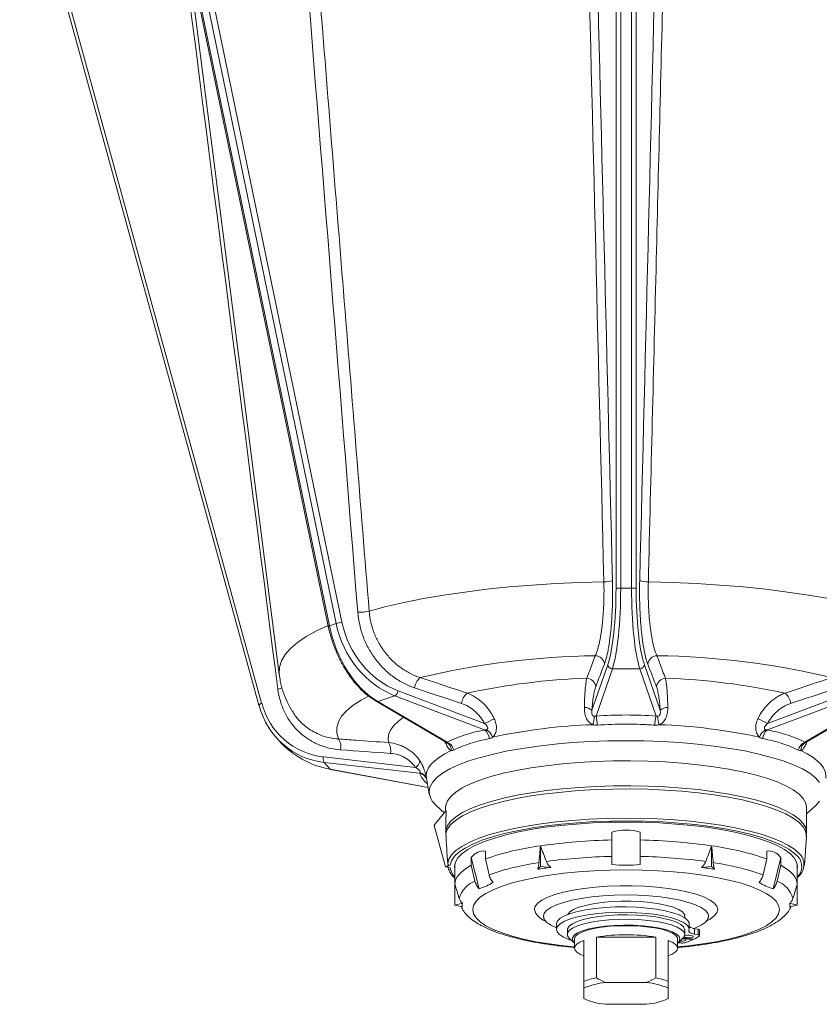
# Model space of a CAD drawing. Header units: millimetres. Extents: x 68 to 359, y -273 to 657.
# Tile 1 of 13: x 84 to 255, y -273 to -63. Entities that reach past the tile are written whole.
import ezdxf

# ---------------------------------------------------------------- set-up
doc = ezdxf.new("R2010")
doc.units = ezdxf.units.MM

msp = doc.modelspace()

# ---------------------------------------------------------------- linework, layer by layer
at = {"color": 7, "linetype": 'Continuous', "lineweight": 15}
for p, q in [((211.2, -184.53), (211.21, 17.65)), ((212.19, 17.65), (212.19, -184.53)), ((214.51, -184.53), (214.52, 17.65)), ((215.5, 17.65), (215.49, -184.53)), ((108.94, 4.41), (149.85, -192.67)), ((109.17, 4.52), (150.07, -192.56)), ((151.52, -192.09), (110.61, 4.99)), ((111.85, 5.27), (152.76, -191.82)), ((84.04, -23.88), (135.06, -209.51)), ((84.62, -23.42), (135.64, -209.05)), ((120.7, -56.09), (139.37, -202.96)), ((212.19, -184.53), (211.2, -184.53)), ((214.51, -184.53), (212.19, -184.53)), ((215.49, -184.53), (214.51, -184.53)), ((151.52, -192.09), (150.07, -192.56)), ((206.07, -210.57), (209.44, -200.86)), ((217.26, -200.86), (220.62, -210.57)), ((210.42, -201.75), (206.94, -211.8)), ((216.27, -201.75), (210.42, -201.75)), ((219.75, -211.8), (216.27, -201.75)), ((164.07, -207.52), (160.42, -208.71)), ((183.18, -214.76), (164.07, -207.52)), ((164.72, -206.43), (183.17, -213.42)), ((243.51, -213.42), (261.97, -206.43)), ((262.62, -207.53), (243.51, -214.77)), ((135.06, -209.51), (135.08, -209.55)), ((160.08, -208.66), (175.06, -217.43)), ((160.42, -208.71), (175.19, -217.36)), ((251.49, -217.36), (266.26, -208.71)), ((251.62, -217.44), (266.61, -208.66)), ((138.72, -216.35), (139.37, -217.08)), ((148.79, -220.53), (168.45, -222.78)), ((169.32, -224.01), (148.97, -221.69)), ((148.97, -221.69), (150.27, -223.16)), ((150.29, -223.19), (171.13, -227.07)), ((170.77, -225.06), (171.39, -228.45)), ((172.87, -230.85), (174.58, -232.44)), ((251.84, -232.68), (253.8, -230.85)), ((174.84, -231.32), (174.84, -232.12)), ((251.84, -236.63), (251.84, -231.32)), ((174.81, -243.96), (172.41, -235.11)), ((210.34, -238.23), (210.34, -236.55)), ((216.34, -238.23), (216.34, -236.55)), ((251.77, -237.5), (251.8, -236.63)), ((210.34, -241.72), (210.34, -238.23)), ((216.34, -241.72), (216.34, -238.23)), ((251.36, -243.61), (251.81, -237.49)), ((183.34, -242.27), (183.34, -240.58)), ((195.09, -243.91), (195.09, -239.46)), ((231.59, -243.91), (231.59, -239.46)), ((243.34, -242.27), (243.34, -240.58)), ((176.84, -243.38), (176.84, -247.65)), ((180.34, -243.61), (180.34, -241.93)), ((181.99, -248.61), (180.34, -241.93)), ((184.12, -245.64), (183.34, -242.27)), ((242.56, -245.64), (243.34, -242.27)), ((244.69, -248.61), (246.34, -241.93)), ((246.34, -243.61), (246.34, -241.93)), ((249.84, -247.65), (249.84, -243.38)), ((174.81, -243.96), (175.36, -243.73)), ((175.36, -244.02), (174.81, -243.96)), ((175.82, -243.62), (175.36, -243.73)), ((175.36, -243.73), (175.36, -244.02)), ((175.36, -244.02), (175.82, -244.14)), ((181.12, -246.99), (180.34, -243.61)), ((194.5, -244.47), (195.09, -243.91)), ((195.09, -243.91), (197.28, -244.06)), ((229.4, -244.06), (231.59, -243.91)), ((231.59, -243.91), (232.18, -244.47)), ((245.56, -246.99), (246.34, -243.61)), ((176.84, -252.09), (176.84, -247.65)), ((249.84, -252.09), (249.84, -247.65)), ((176.84, -252.09), (178.44, -251.67)), ((248.24, -251.67), (249.84, -252.09)), ((178.44, -252.5), (176.84, -252.09)), ((249.84, -252.09), (248.24, -252.5)), ((225.84, -254.8), (225.84, -254.21)), ((198.48, -256.14), (198.48, -257.3)), ((200.84, -257.4), (200.84, -258.37)), ((225.84, -258.37), (225.84, -257.4)), ((226.82, -257.3), (226.82, -256.14)), ((227.94, -257.13), (227.94, -258.29)), ((228.69, -257.27), (227.94, -257.13)), ((228.69, -257.27), (228.69, -258.43)), ((229, -258.59), (229, -257.43)), ((201.3, -259.23), (202.26, -260.13)), ((202.34, -259.33), (202.34, -261.26)), ((204.34, -268.32), (204.34, -259.63)), ((207.01, -258.93), (207.01, -267.63)), ((219.66, -258.93), (207.01, -258.93)), ((219.66, -267.63), (219.66, -258.93)), ((222.34, -259.63), (222.34, -268.32)), ((224.34, -261.26), (224.34, -259.33)), ((224.42, -260.13), (225.38, -259.23)), ((224.42, -260.12), (225, -260.18)), ((225.64, -259.31), (225.33, -259.28)), ((227.55, -259.49), (225.43, -259.18)), ((225.56, -259.05), (227.83, -259.36)), ((227.55, -259.32), (227.55, -259.49)), ((228.69, -258.43), (227.94, -258.29)), ((195.34, -260.25), (195.09, -260.27)), ((231.59, -260.27), (231.37, -260.25)), ((217.7, -268.59), (208.98, -268.59)), ((204.34, -269.79), (204.34, -272.05)), ((222.34, -272.05), (222.34, -269.79)), ((208.98, -273.25), (217.7, -273.25))]:
    msp.add_line(p, q, dxfattribs=at)
at = {"color": 8, "linetype": 'Continuous', "lineweight": 15}
msp.add_line((150.27, -223.16), (171.13, -227.05), dxfattribs=at)
at = {"color": 7, "linetype": 'Continuous', "lineweight": 15, "flags": 128}
for points in [[(158.56, -189.45), (162.17, -188.49), (166.03, -187.6), (170.13, -186.78), (174.43, -186.03), (178.93, -185.37), (183.59, -184.79), (188.4, -184.29), (193.33, -183.89), (198.36, -183.57), (203.46, -183.34), (208.61, -183.21)], [(218.09, -183.21), (223.24, -183.34), (228.34, -183.57), (233.37, -183.89), (238.3, -184.29), (243.11, -184.79), (247.77, -185.37), (252.26, -186.03), (256.57, -186.78), (260.66, -187.6), (264.52, -188.49), (268.13, -189.45)], [(171.34, -227.94), (171.52, -226.94), (172.05, -225.94), (172.94, -224.96), (174.18, -224.01), (175.74, -223.09), (177.63, -222.22), (179.82, -221.39), (182.3, -220.62), (185.04, -219.91), (188.03, -219.26), (191.23, -218.7), (194.62, -218.21), (198.17, -217.8), (201.84, -217.48), (205.62, -217.25), (209.46, -217.11), (213.34, -217.07), (217.21, -217.11), (221.06, -217.25), (224.83, -217.48), (228.51, -217.8), (232.06, -218.21), (235.45, -218.7), (238.65, -219.26), (241.63, -219.91), (244.38, -220.62), (246.86, -221.39), (249.05, -222.22), (250.94, -223.09), (252.5, -224.01), (253.74, -224.96), (254.62, -225.94)], [(174.84, -231.32), (174.88, -230.84), (175.24, -229.88), (175.96, -228.93), (177.02, -228.01), (178.42, -227.12), (180.15, -226.27), (182.19, -225.46), (184.52, -224.71), (187.12, -224.02), (189.96, -223.4), (193.02, -222.85), (196.28, -222.39), (199.69, -222), (203.22, -221.7), (206.86, -221.5), (210.55, -221.38), (214.27, -221.36), (217.98, -221.43), (221.65, -221.59), (225.24, -221.84), (228.71, -222.18), (232.05, -222.61), (235.21, -223.12), (238.17, -223.7), (240.89, -224.36), (243.36, -225.08), (245.54, -225.86), (247.43, -226.69), (249, -227.56), (250.23, -228.47), (251.12, -229.4), (251.66, -230.36), (251.84, -231.32), (251.84, -231.32)], [(150.27, -223.16), (150.29, -223.19), (150.29, -223.19)], [(254.62, -229.94), (253.8, -230.85)], [(249.99, -241.78), (249.28, -241.08), (248.06, -240.19), (246.51, -239.33), (244.65, -238.52), (242.49, -237.76), (240.06, -237.05), (237.37, -236.41), (234.45, -235.84), (231.34, -235.35), (228.05, -234.94), (224.62, -234.61), (221.09, -234.37), (217.49, -234.22), (213.84, -234.16), (210.19, -234.2), (206.57, -234.32), (203.02, -234.54), (199.56, -234.84), (196.23, -235.23), (193.07, -235.7), (190.09, -236.25), (187.34, -236.87), (184.83, -237.56), (182.59, -238.3), (180.65, -239.1), (179.01, -239.95), (177.7, -240.83), (176.72, -241.74), (176.68, -241.79)], [(176.84, -244.37), (176.79, -243.88), (176.96, -242.95), (177.49, -242.03), (178.36, -241.13), (179.57, -240.26), (181.1, -239.42), (182.95, -238.62), (185.09, -237.88), (187.49, -237.19), (190.15, -236.56), (193.03, -236.01), (196.11, -235.53), (199.35, -235.14), (202.73, -234.82), (206.21, -234.6), (209.76, -234.46), (213.34, -234.42)], [(213.34, -234.42), (216.92, -234.46), (220.47, -234.6), (223.95, -234.82), (227.33, -235.14), (230.57, -235.53), (233.64, -236.01), (236.53, -236.56), (239.18, -237.19), (241.59, -237.88), (243.73, -238.62), (245.57, -239.42), (247.11, -240.26), (248.32, -241.13), (249.19, -242.03), (249.71, -242.95), (249.89, -243.88), (249.84, -244.37)], [(176.84, -247.65), (176.89, -247.12), (177.06, -246.61), (177.34, -246.09), (177.72, -245.58), (178.22, -245.07), (178.82, -244.58), (179.53, -244.09), (180.34, -243.61)], [(246.34, -243.61), (247.15, -244.09), (247.86, -244.58), (248.46, -245.07), (248.95, -245.58), (249.34, -246.09), (249.62, -246.61), (249.78, -247.12), (249.84, -247.65)], [(198.48, -256.95), (197.32, -256.4), (196.44, -255.79), (195.9, -255.15), (195.73, -254.5), (195.9, -253.85), (196.44, -253.22), (197.32, -252.61), (198.52, -252.04), (200.03, -251.52), (201.8, -251.06), (203.82, -250.67), (206.02, -250.35), (208.38, -250.13), (210.83, -249.99), (213.34, -249.94)], [(200.88, -254.1), (200.89, -254.09), (201.34, -253.55), (202.13, -253.04), (203.25, -252.57), (204.66, -252.16), (206.31, -251.81), (208.17, -251.54), (210.18, -251.36), (212.27, -251.27), (214.4, -251.27), (216.5, -251.36), (218.51, -251.54), (220.37, -251.81), (222.02, -252.16), (223.43, -252.57), (224.55, -253.04), (225.34, -253.55), (225.79, -254.09), (225.88, -254.64), (225.83, -254.8)], [(213.34, -249.94), (215.85, -249.99), (218.3, -250.13), (220.66, -250.35), (222.86, -250.67), (224.87, -251.06), (226.65, -251.52), (228.16, -252.04), (229.36, -252.61), (230.24, -253.22), (230.77, -253.85), (230.95, -254.5), (230.77, -255.15), (230.24, -255.79), (229.36, -256.4), (228.16, -256.97), (227.81, -257.1)], [(226.82, -256.14), (226.78, -255.87), (226.43, -255.29), (225.72, -254.73), (224.68, -254.21), (223.33, -253.74), (221.71, -253.32), (219.85, -252.99), (217.81, -252.73), (215.64, -252.56), (213.38, -252.48), (211.11, -252.5), (208.88, -252.61), (206.75, -252.81), (204.77, -253.1), (202.99, -253.46), (201.46, -253.9), (200.21, -254.39), (199.29, -254.92), (198.71, -255.49), (198.49, -256.08), (198.48, -256.14)], [(226.76, -257.62), (226.78, -257.03), (226.43, -256.45), (225.72, -255.89), (224.68, -255.37), (223.33, -254.89), (221.71, -254.48), (219.85, -254.14), (217.81, -253.89), (215.64, -253.72), (213.38, -253.64), (211.11, -253.66), (208.88, -253.77), (206.75, -253.97), (204.77, -254.26), (202.99, -254.62), (201.46, -255.06), (200.21, -255.55), (199.29, -256.08), (198.71, -256.65), (198.49, -257.24), (198.63, -257.82), (199.13, -258.4), (199.98, -258.94), (201.16, -259.45), (201.73, -259.64)], [(225.84, -257.4), (225.83, -257.32), (225.6, -256.77), (225.02, -256.25), (224.11, -255.76), (222.89, -255.31), (221.4, -254.93), (219.68, -254.61), (217.78, -254.38), (215.76, -254.23), (213.66, -254.17), (211.56, -254.2), (209.5, -254.32), (207.56, -254.53), (205.78, -254.82), (204.21, -255.19), (202.91, -255.62), (201.9, -256.1), (201.21, -256.61), (200.88, -257.15), (200.84, -257.4)], [(201.3, -259.23), (201.24, -259.18), (200.88, -258.64), (200.88, -258.09), (201.24, -257.55), (201.95, -257.03), (202.98, -256.55), (204.31, -256.13), (205.91, -255.76), (207.71, -255.48), (209.68, -255.27), (211.75, -255.16), (213.87, -255.13), (215.97, -255.2), (218, -255.36), (219.89, -255.61), (221.6, -255.94), (223.06, -256.33), (224.25, -256.79), (225.12, -257.29), (225.66, -257.82), (225.84, -258.37), (225.84, -258.37)], [(224.84, -259.33), (224.65, -258.8), (224.11, -258.29), (223.21, -257.8), (222, -257.37), (220.51, -257), (218.79, -256.71), (216.89, -256.5), (214.88, -256.38), (212.82, -256.36), (210.78, -256.43), (208.82, -256.59), (207, -256.85), (205.39, -257.18), (204.04, -257.58), (202.98, -258.04), (202.25, -258.54), (201.89, -259.06), (201.89, -259.6), (202.25, -260.12), (202.34, -260.2)], [(202.34, -259.33), (202.52, -258.82), (203.04, -258.33), (203.9, -257.87), (205.06, -257.46), (206.48, -257.11), (208.13, -256.82), (209.94, -256.62), (211.86, -256.51), (213.83, -256.49), (215.79, -256.56), (217.66, -256.71), (219.4, -256.96), (220.94, -257.27), (222.24, -257.66), (223.25, -258.1), (223.94, -258.57), (224.29, -259.08), (224.34, -259.33)], [(227.94, -258.29), (227.66, -258.23), (227.41, -258.16), (227.19, -258.08), (227.01, -257.99), (226.88, -257.9), (226.8, -257.81), (226.76, -257.71), (226.76, -257.62)], [(229, -257.43), (229, -257.42), (228.99, -257.39), (228.96, -257.37), (228.92, -257.34), (228.86, -257.31), (228.78, -257.29), (228.69, -257.27)], [(204.34, -259.63), (203.48, -260), (202.85, -260.4), (202.47, -260.83), (202.34, -261.26), (202.47, -261.7), (202.85, -262.12), (203.48, -262.53), (204.34, -262.9)], [(222.34, -262.9), (223.2, -262.53), (223.83, -262.12), (224.21, -261.7), (224.34, -261.26), (224.21, -260.83), (223.83, -260.4), (223.2, -260), (222.34, -259.63)], [(224.34, -260.2), (224.65, -259.86), (224.84, -259.33)], [(224.79, -259.78), (225.05, -259.8), (225.44, -259.79), (225.79, -259.74), (226.04, -259.66), (226.15, -259.57), (226.12, -259.47), (225.94, -259.38), (225.64, -259.31)], [(225.84, -258.37), (225.66, -258.91), (225.38, -259.23)], [(225.7, -258.85), (225.73, -258.88), (225.91, -258.97), (226.21, -259.04), (226.59, -259.07), (226.97, -259.06), (227.32, -259.01), (227.57, -258.94), (227.69, -258.84), (227.65, -258.74), (227.47, -258.65), (227.17, -258.58), (227.17, -258.58)], [(228.97, -258.64), (228.99, -258.61), (229, -258.58), (228.99, -258.55), (228.96, -258.52), (228.92, -258.5), (228.86, -258.47), (228.78, -258.45), (228.69, -258.43)]]:
    msp.add_lwpolyline(points, dxfattribs=at)
at = {"color": 8, "linetype": 'Continuous', "lineweight": 15, "flags": 128}
for points in [[(139.37, -202.96), (139.35, -202.71), (139.43, -201.37), (139.86, -200.04), (140.66, -198.72), (141.81, -197.41), (143.31, -196.13), (145.16, -194.88), (147.34, -193.66), (149.81, -192.5)], [(150.07, -192.56), (149.98, -192.6), (149.91, -192.63), (149.86, -192.65), (149.85, -192.67), (149.85, -192.67)], [(152.04, -216.7), (151.67, -215.49), (151.65, -214.28), (151.99, -213.07), (152.69, -211.87), (153.73, -210.68), (155.12, -209.52), (156.85, -208.39), (158.41, -207.55)], [(135.64, -209.05), (135.49, -209.11), (135.36, -209.18), (135.25, -209.25), (135.16, -209.32), (135.1, -209.38), (135.06, -209.45), (135.06, -209.5), (135.06, -209.51)], [(162.69, -217.46), (162.61, -216.54), (162.78, -215.61), (163.21, -214.69), (163.88, -213.78), (164.8, -212.88), (165.88, -212.06)], [(170.77, -225.06), (170.72, -224.39), (170.87, -223.62), (171.22, -222.84), (171.79, -222.08), (172.56, -221.33), (173.53, -220.59), (174.71, -219.87), (176.07, -219.18)], [(250.61, -219.18), (251.97, -219.88), (253.15, -220.59), (254.12, -221.33), (254.89, -222.08), (255.46, -222.85), (255.81, -223.62), (255.96, -224.4), (255.91, -225.06)], [(174.89, -236.11), (175.26, -235.16), (175.99, -234.21), (177.07, -233.29), (178.48, -232.4), (180.22, -231.55), (182.26, -230.75), (184.6, -230), (187.2, -229.32), (190.05, -228.7), (193.11, -228.15), (196.36, -227.69), (199.77, -227.31), (203.31, -227.01), (206.94, -226.81), (210.63, -226.69), (214.34, -226.67), (218.05, -226.74), (221.71, -226.91), (225.29, -227.16), (228.77, -227.5), (232.09, -227.93), (235.25, -228.44), (238.2, -229.02), (240.92, -229.68), (243.38, -230.4), (245.56, -231.18), (247.44, -232.01), (249, -232.88), (250.24, -233.79), (251.12, -234.72), (251.66, -235.67), (251.84, -236.63)], [(251.81, -237.49), (251.81, -237.31), (251.63, -236.34), (251.1, -235.39), (250.21, -234.46), (248.97, -233.55), (247.41, -232.68), (245.52, -231.85), (243.34, -231.07), (240.87, -230.35), (238.15, -229.69), (235.19, -229.11), (232.03, -228.6), (228.7, -228.18), (225.22, -227.83), (221.64, -227.58), (217.97, -227.42), (214.26, -227.35), (210.55, -227.37), (206.86, -227.49), (203.23, -227.7), (199.69, -228), (196.28, -228.38), (193.03, -228.85), (189.97, -229.39), (187.13, -230.02), (184.53, -230.7), (182.21, -231.45), (180.17, -232.26), (178.44, -233.11), (177.04, -234), (175.98, -234.93), (175.27, -235.87), (174.91, -236.83)], [(175.31, -243.26), (175.55, -242.32), (176.13, -241.39), (177.06, -240.47), (178.33, -239.58), (179.91, -238.73), (181.81, -237.92), (184, -237.16), (186.46, -236.46), (189.16, -235.83), (192.1, -235.26), (195.22, -234.77), (198.52, -234.36), (201.95, -234.04), (205.48, -233.8), (209.09, -233.65), (212.74, -233.58), (216.39, -233.62), (220.02, -233.74), (223.58, -233.95), (227.05, -234.25), (230.39, -234.63), (233.58, -235.09), (236.58, -235.63), (239.36, -236.25), (241.9, -236.93), (244.18, -237.67), (246.18, -238.46), (247.87, -239.3), (249.24, -240.18), (250.28, -241.08), (250.47, -241.29)], [(176.68, -241.79), (176.09, -242.67), (175.82, -243.62)], [(202.34, -261.02), (200.04, -260.78), (196.99, -260.38), (194.12, -259.9), (191.46, -259.34), (189.04, -258.72), (186.89, -258.03), (185.02, -257.28), (183.47, -256.49), (182.24, -255.67), (181.36, -254.81), (180.82, -253.94), (180.64, -253.05), (180.82, -252.17), (181.36, -251.29), (182.24, -250.44), (183.47, -249.61), (185.02, -248.82), (186.89, -248.08), (189.04, -247.39), (191.46, -246.76), (194.12, -246.21), (196.99, -245.72), (200.04, -245.32), (203.23, -245), (206.54, -244.77), (209.92, -244.64), (213.34, -244.59), (216.76, -244.64), (220.14, -244.77), (223.44, -245), (226.64, -245.32), (229.69, -245.72), (232.56, -246.21), (235.22, -246.76), (237.64, -247.39), (239.79, -248.08), (241.66, -248.82), (243.21, -249.61), (244.44, -250.44), (245.32, -251.29), (245.86, -252.17), (246.04, -253.05), (246.04, -253.05)], [(193.79, -253.05), (193.97, -252.36), (194.51, -251.69), (195.41, -251.04), (196.63, -250.42), (198.17, -249.86), (199.99, -249.35), (202.06, -248.92), (204.34, -248.56), (206.79, -248.28), (209.36, -248.1), (212, -248), (214.67, -248), (217.32, -248.1), (219.89, -248.28), (222.33, -248.56), (224.61, -248.92), (226.68, -249.35), (228.5, -249.86), (230.04, -250.42), (231.27, -251.04), (232.16, -251.69), (232.71, -252.36), (232.89, -253.05), (232.71, -253.74), (232.16, -254.42), (231.27, -255.07), (230.57, -255.44)], [(246.04, -253.05), (245.86, -253.94), (245.32, -254.81), (244.44, -255.67), (243.21, -256.49), (241.66, -257.28), (239.79, -258.03), (237.64, -258.72), (235.22, -259.34), (232.56, -259.9), (229.69, -260.38), (226.64, -260.78), (224.34, -261.02)]]:
    msp.add_lwpolyline(points, dxfattribs=at)
at = {"color": 7, "linetype": 'Continuous', "lineweight": 15}
for centre, radius, start, end in [((208.8, -178.24), 4.97, 267.7515, 289.3605), ((217.89, -178.25), 4.97, 250.6283, 272.2487), ((156.28, -179.45), 10.25, 269.1365, 282.8565), ((154.06, -200.52), 8.8, 98.4788, 106.7452), ((209.39, -372), 173.07, 90.864, 103.341), ((206.66, -201.01), 2.07, 7.119, 86.5351), ((220.04, -201.01), 2.07, 93.4592, 172.8829), ((217.54, -369.95), 171.02, 76.5803, 89.2057), ((210.47, -200.71), 1.04, 188.1232, 267.6005), ((216.23, -200.71), 1.04, 272.3936, 351.8792), ((171.57, -206.2), 3.35, 129.1405, 173.2347), ((209.84, -346.87), 143.2, 91.954, 102.251), ((204.81, -205.82), 2.07, 7.0263, 85.9956), ((221.88, -205.82), 2.07, 93.9987, 172.9756), ((216.84, -346.82), 143.15, 77.7434, 88.0426), ((163.01, -206.16), 1.73, 307.9091, 351.0129), ((181.6, -209.52), 3.37, 129.5848, 173.3085), ((245.09, -209.52), 3.37, 6.6913, 50.3987), ((204.5, -212.39), 2.4, 49.1024, 91.2515), ((199.88, -211.64), 6.7, 342.4762, 358.2202), ((198.37, -214.04), 8.86, 1.8596, 14.6389), ((228.3, -214.04), 8.84, 165.3391, 178.1402), ((226.79, -211.64), 6.69, 181.7583, 197.5229), ((222.19, -212.38), 2.4, 88.739, 130.9081), ((195.93, -235.96), 25.89, 114.4118, 119.5107), ((210.4, -333.9), 120.32, 91.964, 102.241), ((216.28, -333.86), 120.28, 77.7533, 88.0327), ((230.74, -235.99), 25.93, 60.4892, 65.58), ((181.77, -216.75), 2.43, 2.9331, 54.6784), ((181.89, -217.45), 3.21, 20.5961, 58.4974), ((244.8, -217.45), 3.21, 121.4931, 159.4034), ((244.91, -216.75), 2.43, 125.3094, 177.0636), ((149.72, -218.32), 2.83, 345.8914, 34.7814), ((160.33, -219.08), 2.86, 346.2463, 34.3859), ((174.15, -219.1), 1.92, 357.6996, 59.45), ((174.31, -219.46), 2.29, 9.1782, 67.3239), ((252.37, -219.47), 2.29, 112.6682, 170.8195), ((252.53, -219.11), 1.92, 120.5402, 182.2939), ((150.08, -220.92), 1.35, 163.2687, 214.4744), ((167.52, -221.15), 1.87, 299.5738, 353.586), ((175.44, -227.64), 4.11, 184.174, 231.4294), ((212.54, -360.32), 122.11, 91.0333, 98.2167), ((214.14, -360.32), 122.11, 81.7833, 88.9667), ((203.03, -298.83), 59.89, 97.6174, 109.1956), ((223.65, -298.83), 59.89, 70.8044, 82.3826), ((247.97, -243.46), 3.31, 304.3973, 40.9784), ((202.85, -299.31), 56.85, 98.1923, 109.2397), ((212.64, -362.21), 120.5, 91.0946, 97.7743), ((214.04, -362.21), 120.5, 82.2257, 88.9054), ((223.82, -299.31), 56.85, 70.7603, 81.8077), ((209.27, -333.82), 90.56, 97.6109, 99.3867), ((217.41, -333.82), 90.56, 80.6133, 82.3891), ((183.13, -252.21), 5.59, 111.065, 164.0327), ((243.55, -252.21), 5.59, 15.9673, 68.935), ((180.76, -252.09), 2.36, 169.8772, 190.1228), ((245.91, -252.09), 2.36, 349.8772, 10.1228), ((228.12, -255.05), 2.08, 231.2711, 265.1768), ((213.34, -296.7), 38.29, 80.4924, 99.5076), ((225.27, -257.82), 2.37, 263.5403, 284.0605), ((226.67, -260.88), 2.35, 77.7892, 112.7185), ((221.73, -246.44), 14.29, 286.7209, 294.0159), ((225.38, -254.21), 5.7, 295.4877, 308.9685), ((209.76, -283.77), 16.37, 99.6695, 109.3521), ((210.22, -282.96), 14.42, 94.9438, 114.0779), ((216.45, -282.96), 14.42, 65.9221, 85.0562), ((216.91, -283.77), 16.37, 70.6479, 80.3305), ((210.22, -258.88), 14.42, 245.9221, 265.0562), ((216.45, -258.88), 14.42, 274.9438, 294.0779)]:
    msp.add_arc(centre, radius, start, end, dxfattribs=at)
at = {"color": 8, "linetype": 'Continuous', "lineweight": 15}
for centre, radius, start, end in [((138.34, -202.43), 3.73, 281.485, 296.504), ((160.31, -208.24), 0.482, 240.9416, 283.0299), ((168.98, -225.91), 1.93, 18.8876, 79.9496), ((169.16, -225.55), 1.67, 15.9571, 80.3668), ((247.69, -243.88), 3.12, 313.6046, 42.37), ((179.53, -243.51), 3.76, 189.5991, 224.3691), ((197.12, -252.14), 3.46, 195.3757, 252.8276)]:
    msp.add_arc(centre, radius, start, end, dxfattribs=at)
at = {"color": 7, "linetype": 'Continuous', "lineweight": 15}
for centre, major_axis, ratio, start_param, end_param in [((207.97, -184.53), (0, 18.32), 0.176447, 3.612832, 4.712389), ((208.96, -184.53), (0, 19.32), 0.16732, 3.612832, 4.712389), ((217.74, -184.53), (0, 19.32), 0.167079, 1.570796, 2.670354), ((218.72, -184.53), (0, 18.32), 0.176207, 1.570796, 2.670354), ((162.65, -191.4), (-5.46, 18.53), 0.646362, 1.44423, 2.543788), ((168.12, -189.62), (-7.09, 17.98), 0.862758, 1.37356, 2.473118), ((168.61, -189.44), (-6.82, 17.01), 0.868541, 1.367953, 2.467511), ((152.56, -202.83), (10.27, 16.54), 0.904321, 2.444651, 3.544208), ((152.18, -202.64), (9.6, 15.78), 0.901827, 2.436872, 3.536429), ((213.34, -231.53), (42.94, 0), 0.464459, 1.420957, 1.720355), ((212.4, -231.64), (42.86, -8.06), 0.375437, 2.389409, 2.688807), ((214.27, -231.64), (42.86, 8.06), 0.375394, 0.452533, 0.751931), ((154.51, -205.05), (19.1, 4.33), 0.939039, 3.615232, 4.283818), ((213.34, -386.36), (-26.38, 211.34), 0.132668, 0.735249, 0.763541), ((204.65, -317.99), (-22.31, 178.22), 0.122513, 1.082703, 1.12286), ((213.34, -368.5), (0, 132.4), 0.275679, 6.200901, 6.36547), ((213.34, -368.5), (-31.09, 127.85), 0.14952, 6.228545, 6.393114), ((213.34, -368.5), (31.09, 127.85), 0.14952, 6.173257, 6.337826)]:
    msp.add_ellipse(centre, major_axis=major_axis, ratio=ratio, start_param=start_param, end_param=end_param, dxfattribs=at)
at = {"color": 8, "linetype": 'Continuous', "lineweight": 15}
msp.add_ellipse((212.17, -231.9), major_axis=(42.93, -8.98), ratio=0.204462, start_param=3.258768, end_param=3.473741, dxfattribs=at)
at = {"color": 7, "linetype": 'Continuous', "lineweight": 15}
for points in [[(208.61, -183.21), (207.37, -132.61), (206.12, -82.01), (204.86, -31.41)], [(206.65, -31.14), (207.92, -81.74), (209.19, -132.33), (210.45, -182.93)], [(216.25, -182.93), (217.51, -132.33), (218.78, -81.74), (220.05, -31.14)], [(156.12, -189.7), (152.1, -139.45), (148.08, -89.19), (144.08, -38.93)], [(139.09, -206.09), (132.8, -157.12), (126.52, -108.14), (120.26, -59.17)], [(208.71, -200.76), (208.1, -202.36), (207.49, -203.97), (206.87, -205.56)], [(219.82, -205.56), (219.21, -203.97), (218.59, -202.36), (217.98, -200.76)], [(178.26, -209.13), (174.92, -208.03), (171.58, -206.91), (168.24, -205.8)], [(258.45, -205.8), (255.11, -206.92), (251.77, -208.03), (248.43, -209.13)], [(206.58, -211.85), (206.71, -211.86), (206.83, -211.84), (206.94, -211.8)], [(219.75, -211.8), (219.86, -211.84), (219.98, -211.86), (220.11, -211.85)], [(207.22, -213.75), (206.9, -213.78), (206.58, -213.75), (206.28, -213.66)], [(220.41, -213.66), (220.1, -213.75), (219.79, -213.78), (219.47, -213.75)], [(183.18, -214.76), (183.31, -214.77), (183.44, -214.76), (183.56, -214.72)], [(243.12, -214.72), (243.25, -214.76), (243.37, -214.77), (243.51, -214.77)], [(175.13, -217.45), (175.16, -217.44), (175.18, -217.41), (175.19, -217.36)], [(184.89, -216.32), (184.67, -216.48), (184.44, -216.58), (184.2, -216.62)], [(242.48, -216.62), (242.25, -216.58), (242.02, -216.48), (241.8, -216.32)], [(251.49, -217.36), (251.5, -217.41), (251.52, -217.45), (251.55, -217.45)], [(163.11, -219.76), (159.56, -219.52), (156.01, -219.26), (152.47, -219.01)], [(176.57, -219.1), (176.4, -219.18), (176.24, -219.21), (176.07, -219.18)], [(250.61, -219.18), (250.44, -219.21), (250.28, -219.19), (250.12, -219.1)], [(169.32, -224.01), (169.37, -223.99), (169.41, -223.96), (169.44, -223.9)], [(172.41, -235.11), (173.25, -234.04), (174.1, -232.99), (174.96, -231.97)], [(174.91, -236.83), (174.89, -236.59), (174.89, -236.35), (174.89, -236.11)], [(195.09, -239.46), (194.98, -240.66), (194.87, -241.85), (194.75, -243.05)], [(196.34, -242.81), (195.92, -241.7), (195.5, -240.58), (195.09, -239.46)], [(231.59, -239.46), (231.18, -240.58), (230.76, -241.7), (230.34, -242.81)], [(231.92, -243.05), (231.81, -241.85), (231.7, -240.66), (231.59, -239.46)], [(210.34, -243.48), (211.34, -243.57), (213.34, -243.65), (215.34, -243.57), (216.34, -243.48)], [(177.75, -250.67), (177.45, -249.66), (177.14, -248.66), (176.84, -247.65)], [(249.84, -247.65), (249.54, -248.66), (249.23, -249.66), (248.92, -250.67)], [(204.34, -269.79), (204.34, -269.34), (204.34, -268.84), (204.34, -268.32)], [(207.01, -267.63), (207.65, -267.98), (208.3, -268.31), (208.98, -268.59)], [(217.7, -268.59), (218.37, -268.31), (219.03, -267.98), (219.66, -267.63)], [(222.34, -268.32), (222.34, -268.84), (222.34, -269.34), (222.34, -269.79)]]:
    msp.add_open_spline(points, degree=3, dxfattribs=at)
for points, knots in [([(221.84, -31.42), (221.81, -32.73), (221.77, -34.05), (221.74, -35.37), (221.61, -40.65), (221.48, -45.93), (221.35, -51.21), (220.83, -72.32), (220.3, -93.44), (219.78, -114.55), (219.22, -137.44), (218.65, -160.32), (218.09, -183.21)], [0, 0, 0, 0, 0.004, 0.004, 0.004, 0.02, 0.02, 0.02, 0.084, 0.084, 0.084, 0.1533671, 0.1533671, 0.1533671, 0.1533671]), ([(146.47, -38.69), (146.58, -40), (146.68, -41.31), (146.79, -42.62), (147.21, -47.86), (147.63, -53.11), (148.05, -58.35), (149.72, -79.32), (151.4, -100.29), (153.08, -121.26), (154.91, -143.99), (156.73, -166.72), (158.56, -189.45)], [0, 0, 0, 0, 0.004, 0.004, 0.004, 0.02, 0.02, 0.02, 0.084, 0.084, 0.084, 0.1533671, 0.1533671, 0.1533671, 0.1533671]), ([(206.78, -198.94), (206.94, -198.61), (207.08, -198.22), (207.36, -197.35), (207.49, -196.86), (207.68, -196.05), (207.74, -195.76), (207.85, -195.18), (207.9, -194.88), (208.06, -193.94), (208.15, -193.28), (208.27, -192.22), (208.31, -191.86), (208.38, -191.13), (208.41, -190.75), (208.5, -189.62), (208.54, -188.85), (208.61, -187.26), (208.63, -186.45), (208.64, -184.83), (208.63, -184.02), (208.61, -183.21)], [0, 0, 0, 0, 0.125, 0.125, 0.25, 0.25, 0.3125, 0.3125, 0.375, 0.375, 0.5, 0.5, 0.5625, 0.5625, 0.625, 0.625, 0.75, 0.75, 0.875, 0.875, 1, 1, 1, 1]), ([(210.45, -182.93), (210.47, -183.85), (210.48, -184.76), (210.48, -186.13), (210.47, -186.59), (210.46, -187.51), (210.44, -187.96), (210.4, -189.3), (210.36, -190.18), (210.27, -191.46), (210.24, -191.88), (210.18, -192.71), (210.14, -193.13), (210.02, -194.32), (209.93, -195.07), (209.78, -196.13), (209.73, -196.47), (209.62, -197.14), (209.57, -197.46), (209.39, -198.39), (209.26, -198.94), (209, -199.94), (208.86, -200.38), (208.71, -200.76)], [0, 0, 0, 0, 0.125, 0.125, 0.1875, 0.1875, 0.25, 0.25, 0.375, 0.375, 0.4375, 0.4375, 0.5, 0.5, 0.625, 0.625, 0.6875, 0.6875, 0.75, 0.75, 0.875, 0.875, 1, 1, 1, 1]), ([(217.98, -200.76), (217.83, -200.38), (217.69, -199.94), (217.5, -199.19), (217.43, -198.92), (217.31, -198.36), (217.24, -198.07), (217.07, -197.14), (216.96, -196.48), (216.81, -195.42), (216.76, -195.05), (216.67, -194.29), (216.63, -193.9), (216.51, -192.7), (216.45, -191.88), (216.34, -190.17), (216.3, -189.29), (216.24, -187.48), (216.22, -186.57), (216.21, -184.76), (216.22, -183.85), (216.25, -182.93)], [0, 0, 0, 0, 0.125, 0.125, 0.1875, 0.1875, 0.25, 0.25, 0.375, 0.375, 0.4375, 0.4375, 0.5, 0.5, 0.625, 0.625, 0.75, 0.75, 0.875, 0.875, 1, 1, 1, 1]), ([(218.09, -183.21), (218.07, -184.02), (218.06, -184.82), (218.07, -186.43), (218.09, -187.23), (218.15, -188.83), (218.19, -189.61), (218.31, -191.12), (218.38, -191.85), (218.5, -192.91), (218.54, -193.26), (218.64, -193.92), (218.69, -194.25), (218.84, -195.18), (218.95, -195.77), (219.14, -196.58), (219.2, -196.84), (219.33, -197.33), (219.4, -197.56), (219.61, -198.22), (219.76, -198.61), (219.91, -198.94)], [0, 0, 0, 0, 0.125, 0.125, 0.25, 0.25, 0.375, 0.375, 0.5, 0.5, 0.5625, 0.5625, 0.625, 0.625, 0.75, 0.75, 0.8125, 0.8125, 0.875, 0.875, 1, 1, 1, 1]), ([(168.24, -205.8), (167.45, -205.54), (166.68, -205.21), (165.55, -204.62), (165.18, -204.41), (164.45, -203.96), (164.09, -203.72), (163.03, -202.95), (162.37, -202.38), (161.43, -201.45), (161.12, -201.13), (160.53, -200.46), (160.24, -200.11), (159.42, -199.03), (158.93, -198.27), (158.05, -196.69), (157.66, -195.86), (157, -194.14), (156.74, -193.27), (156.34, -191.5), (156.2, -190.61), (156.12, -189.7)], [0, 0, 0, 0, 0.125, 0.125, 0.1875, 0.1875, 0.25, 0.25, 0.375, 0.375, 0.4375, 0.4375, 0.5, 0.5, 0.625, 0.625, 0.75, 0.75, 0.875, 0.875, 1, 1, 1, 1]), ([(158.56, -189.45), (158.62, -190.25), (158.75, -191.04), (159.11, -192.6), (159.34, -193.37), (159.93, -194.89), (160.28, -195.62), (161.07, -197.02), (161.52, -197.68), (162.26, -198.63), (162.51, -198.94), (163.04, -199.53), (163.32, -199.81), (164.17, -200.63), (164.77, -201.12), (165.72, -201.79), (166.04, -202), (166.7, -202.4), (167.03, -202.58), (168.05, -203.09), (168.74, -203.37), (169.46, -203.6)], [0, 0, 0, 0, 0.125, 0.125, 0.25, 0.25, 0.375, 0.375, 0.5, 0.5, 0.5625, 0.5625, 0.625, 0.625, 0.75, 0.75, 0.8125, 0.8125, 0.875, 0.875, 1, 1, 1, 1]), ([(149.85, -192.67), (149.94, -193.09), (150.21, -194.31), (150.81, -196.3), (151.71, -198.58), (152.78, -200.74), (154.01, -202.76), (155.38, -204.6), (156.87, -206.23), (158.45, -207.61), (159.54, -208.31), (160.08, -208.66)], [0, 0, 0, 0, 0.061789, 0.178643, 0.295663, 0.412905, 0.53048, 0.64848, 0.766957, 0.885911, 1, 1, 1, 1]), ([(204.96, -203.75), (205.17, -203.2), (205.37, -202.65), (205.58, -202.1), (205.98, -201.05), (206.38, -200), (206.78, -198.94)], [0, 0, 0, 0, 0.004, 0.004, 0.004, 0.01164403, 0.01164403, 0.01164403, 0.01164403]), ([(219.91, -198.94), (220.12, -199.5), (220.33, -200.05), (220.54, -200.6), (220.94, -201.65), (221.33, -202.7), (221.73, -203.75)], [0, 0, 0, 0, 0.004, 0.004, 0.004, 0.01164403, 0.01164403, 0.01164403, 0.01164403]), ([(139.41, -202.96), (139.47, -203.43), (139.62, -204.69), (140.19, -206.67), (141.04, -208.84), (141.79, -210.13), (142.16, -210.77)], [0, 0, 0, 0, 0.165134, 0.44468, 0.724669, 1, 1, 1, 1]), ([(169.46, -203.6), (170.6, -203.98), (171.75, -204.36), (172.89, -204.74), (175.08, -205.47), (177.27, -206.2), (179.45, -206.93)], [0, 0, 0, 0, 0.004, 0.004, 0.004, 0.01164403, 0.01164403, 0.01164403, 0.01164403]), ([(204.45, -209.98), (204.46, -209.29), (204.48, -208.64), (204.52, -207.71), (204.54, -207.41), (204.58, -206.83), (204.6, -206.55), (204.66, -205.75), (204.71, -205.27), (204.8, -204.63), (204.83, -204.43), (204.89, -204.07), (204.92, -203.9), (204.96, -203.75)], [0, 0, 0, 0, 0.25, 0.25, 0.375, 0.375, 0.5, 0.5, 0.75, 0.75, 0.875, 0.875, 1, 1, 1, 1]), ([(206.87, -205.56), (206.82, -205.68), (206.78, -205.82), (206.69, -206.11), (206.65, -206.27), (206.52, -206.78), (206.45, -207.16), (206.35, -207.8), (206.31, -208.03), (206.25, -208.5), (206.22, -208.74), (206.15, -209.48), (206.11, -210.01), (206.07, -210.57)], [0, 0, 0, 0, 0.125, 0.125, 0.25, 0.25, 0.5, 0.5, 0.625, 0.625, 0.75, 0.75, 1, 1, 1, 1]), ([(220.62, -210.57), (220.6, -210.29), (220.58, -210.02), (220.54, -209.48), (220.52, -209.22), (220.44, -208.47), (220.38, -208.01), (220.27, -207.37), (220.24, -207.17), (220.16, -206.78), (220.12, -206.6), (220, -206.09), (219.91, -205.81), (219.82, -205.56)], [0, 0, 0, 0, 0.125, 0.125, 0.25, 0.25, 0.5, 0.5, 0.625, 0.625, 0.75, 0.75, 1, 1, 1, 1]), ([(221.73, -203.75), (221.8, -204.05), (221.86, -204.41), (221.95, -205.05), (221.98, -205.27), (222.03, -205.75), (222.05, -206.01), (222.12, -206.81), (222.15, -207.38), (222.19, -208.32), (222.21, -208.64), (222.23, -209.3), (222.23, -209.64), (222.24, -209.98)], [0, 0, 0, 0, 0.25, 0.25, 0.375, 0.375, 0.5, 0.5, 0.75, 0.75, 0.875, 0.875, 1, 1, 1, 1]), ([(247.23, -206.93), (248.38, -206.55), (249.52, -206.17), (250.67, -205.79), (252.86, -205.06), (255.04, -204.33), (257.23, -203.6)], [0, 0, 0, 0, 0.004, 0.004, 0.004, 0.01164403, 0.01164403, 0.01164403, 0.01164403]), ([(152.47, -219.01), (151.62, -218.95), (150.8, -218.82), (149.59, -218.53), (149.2, -218.41), (148.41, -218.15), (148.02, -218), (146.88, -217.5), (146.16, -217.11), (145.13, -216.43), (144.8, -216.18), (144.15, -215.67), (143.84, -215.39), (142.93, -214.52), (142.38, -213.9), (141.39, -212.55), (140.95, -211.82), (140.19, -210.28), (139.88, -209.48), (139.38, -207.83), (139.2, -206.97), (139.09, -206.09)], [0, 0, 0, 0, 0.125, 0.125, 0.1875, 0.1875, 0.25, 0.25, 0.375, 0.375, 0.4375, 0.4375, 0.5, 0.5, 0.625, 0.625, 0.75, 0.75, 0.875, 0.875, 1, 1, 1, 1]), ([(179.45, -206.93), (180.05, -207.15), (180.63, -207.43), (181.46, -207.95), (181.73, -208.13), (182.26, -208.54), (182.52, -208.77), (183.26, -209.46), (183.72, -209.98), (184.34, -210.83), (184.53, -211.12), (184.9, -211.74), (185.07, -212.05), (185.23, -212.38)], [0, 0, 0, 0, 0.25, 0.25, 0.375, 0.375, 0.5, 0.5, 0.75, 0.75, 0.875, 0.875, 1, 1, 1, 1]), ([(241.46, -212.38), (241.77, -211.73), (242.13, -211.12), (242.75, -210.28), (242.97, -210.01), (243.43, -209.48), (243.67, -209.24), (244.41, -208.54), (244.94, -208.13), (245.77, -207.61), (246.06, -207.45), (246.64, -207.16), (246.93, -207.04), (247.23, -206.93)], [0, 0, 0, 0, 0.25, 0.25, 0.375, 0.375, 0.5, 0.5, 0.75, 0.75, 0.875, 0.875, 1, 1, 1, 1]), ([(183.17, -213.42), (183.04, -213.16), (182.89, -212.91), (182.58, -212.42), (182.41, -212.18), (181.88, -211.51), (181.49, -211.11), (180.85, -210.56), (180.63, -210.38), (180.18, -210.06), (179.95, -209.92), (179.25, -209.51), (178.76, -209.3), (178.26, -209.13)], [0, 0, 0, 0, 0.125, 0.125, 0.25, 0.25, 0.5, 0.5, 0.625, 0.625, 0.75, 0.75, 1, 1, 1, 1]), ([(248.43, -209.13), (248.18, -209.21), (247.93, -209.31), (247.44, -209.53), (247.2, -209.65), (246.49, -210.06), (246.04, -210.38), (245.41, -210.93), (245.2, -211.12), (244.81, -211.53), (244.62, -211.75), (244.09, -212.42), (243.78, -212.9), (243.51, -213.42)], [0, 0, 0, 0, 0.125, 0.125, 0.25, 0.25, 0.5, 0.5, 0.625, 0.625, 0.75, 0.75, 1, 1, 1, 1]), ([(142.19, -210.75), (142.39, -211.09), (142.98, -212.1), (144.3, -213.48), (145.86, -214.75), (147, -215.28), (147.46, -215.5)], [0, 0, 0, 0, 0.160284, 0.474379, 0.783171, 1, 1, 1, 1]), ([(206.28, -213.66), (206.1, -213.59), (205.94, -213.51), (205.65, -213.3), (205.51, -213.18), (205.26, -212.91), (205.15, -212.77), (204.95, -212.46), (204.87, -212.29), (204.66, -211.78), (204.57, -211.42), (204.46, -210.7), (204.44, -210.34), (204.45, -209.98)], [0, 0, 0, 0, 0.125, 0.125, 0.25, 0.25, 0.375, 0.375, 0.5, 0.5, 0.75, 0.75, 1, 1, 1, 1]), ([(206.07, -210.57), (206.06, -210.68), (206.04, -210.79), (206.03, -211.02), (206.03, -211.14), (206.06, -211.33), (206.07, -211.4), (206.12, -211.53), (206.16, -211.6), (206.25, -211.71), (206.32, -211.76), (206.45, -211.82), (206.52, -211.84), (206.58, -211.85)], [0, 0, 0, 0, 0.25, 0.25, 0.5, 0.5, 0.625, 0.625, 0.75, 0.75, 0.875, 0.875, 1, 1, 1, 1]), ([(220.11, -211.85), (220.17, -211.84), (220.24, -211.82), (220.37, -211.76), (220.43, -211.71), (220.53, -211.6), (220.57, -211.53), (220.62, -211.4), (220.63, -211.33), (220.66, -211.14), (220.66, -211.02), (220.65, -210.79), (220.63, -210.68), (220.62, -210.57)], [0, 0, 0, 0, 0.125, 0.125, 0.25, 0.25, 0.375, 0.375, 0.5, 0.5, 0.75, 0.75, 1, 1, 1, 1]), ([(222.24, -209.98), (222.25, -210.34), (222.23, -210.69), (222.12, -211.42), (222.03, -211.77), (221.82, -212.29), (221.73, -212.45), (221.54, -212.77), (221.43, -212.91), (221.18, -213.18), (221.05, -213.3), (220.74, -213.51), (220.58, -213.59), (220.41, -213.66)], [0, 0, 0, 0, 0.25, 0.25, 0.5, 0.5, 0.625, 0.625, 0.75, 0.75, 0.875, 0.875, 1, 1, 1, 1]), ([(183.56, -214.72), (183.63, -214.69), (183.69, -214.66), (183.8, -214.57), (183.83, -214.51), (183.87, -214.38), (183.86, -214.3), (183.83, -214.17), (183.79, -214.11), (183.69, -213.92), (183.59, -213.81), (183.39, -213.61), (183.29, -213.51), (183.17, -213.42)], [0, 0, 0, 0, 0.125, 0.125, 0.25, 0.25, 0.375, 0.375, 0.5, 0.5, 0.75, 0.75, 1, 1, 1, 1]), ([(185.23, -212.38), (185.39, -212.71), (185.51, -213.05), (185.68, -213.77), (185.72, -214.13), (185.69, -214.68), (185.67, -214.86), (185.59, -215.2), (185.53, -215.37), (185.4, -215.69), (185.31, -215.84), (185.12, -216.1), (185.01, -216.22), (184.89, -216.32)], [0, 0, 0, 0, 0.25, 0.25, 0.5, 0.5, 0.625, 0.625, 0.75, 0.75, 0.875, 0.875, 1, 1, 1, 1]), ([(219.47, -213.75), (218.45, -213.68), (217.43, -213.63), (215.39, -213.55), (214.36, -213.54), (211.29, -213.54), (209.25, -213.61), (207.22, -213.75)], [0, 0, 0, 0, 0.25, 0.25, 0.5, 0.5, 1, 1, 1, 1]), ([(241.8, -216.32), (241.68, -216.22), (241.57, -216.11), (241.38, -215.84), (241.29, -215.69), (241.15, -215.37), (241.1, -215.21), (241.02, -214.86), (240.99, -214.68), (240.97, -214.14), (241.01, -213.77), (241.17, -213.06), (241.3, -212.71), (241.46, -212.38)], [0, 0, 0, 0, 0.125, 0.125, 0.25, 0.25, 0.375, 0.375, 0.5, 0.5, 0.75, 0.75, 1, 1, 1, 1]), ([(243.51, -213.42), (243.4, -213.52), (243.29, -213.61), (243.09, -213.82), (243, -213.93), (242.89, -214.11), (242.86, -214.17), (242.82, -214.3), (242.82, -214.38), (242.85, -214.51), (242.89, -214.57), (242.99, -214.66), (243.06, -214.69), (243.12, -214.72)], [0, 0, 0, 0, 0.25, 0.25, 0.5, 0.5, 0.625, 0.625, 0.75, 0.75, 0.875, 0.875, 1, 1, 1, 1]), ([(152.04, -216.7), (153.26, -216.79), (154.48, -216.88), (155.7, -216.97), (158.03, -217.14), (160.36, -217.3), (162.69, -217.46)], [0, 0, 0, 0, 0.004, 0.004, 0.004, 0.01164403, 0.01164403, 0.01164403, 0.01164403]), ([(162.69, -217.46), (163.37, -217.52), (164.02, -217.65), (164.97, -217.95), (165.29, -218.06), (165.9, -218.33), (166.2, -218.48), (167.06, -218.98), (167.59, -219.37), (168.32, -220.05), (168.55, -220.3), (168.99, -220.81), (169.19, -221.08), (169.38, -221.36)], [0, 0, 0, 0, 0.25, 0.25, 0.375, 0.375, 0.5, 0.5, 0.75, 0.75, 0.875, 0.875, 1, 1, 1, 1]), ([(175.05, -217.44), (175.07, -217.44), (175.15, -217.47), (175.21, -217.54), (175.21, -217.54), (175.21, -217.54)], [0, 0, 0, 0, 0.142529, 0.743211, 1, 1, 1, 1]), ([(175.07, -217.43), (175.07, -217.44), (175.1, -217.46), (175.12, -217.45), (175.13, -217.45)], [0, 0, 0, 0, 0.25744, 1, 1, 1, 1]), ([(184.2, -216.62), (183.45, -216.77), (182.72, -216.93), (181.33, -217.29), (180.66, -217.48), (178.74, -218.1), (177.59, -218.57), (176.57, -219.1)], [0, 0, 0, 0, 0.25, 0.25, 0.5, 0.5, 1, 1, 1, 1]), ([(250.12, -219.1), (249.6, -218.84), (249.06, -218.59), (247.9, -218.12), (247.29, -217.9), (245.38, -217.27), (243.99, -216.92), (242.48, -216.62)], [0, 0, 0, 0, 0.25, 0.25, 0.5, 0.5, 1, 1, 1, 1]), ([(251.47, -217.55), (251.47, -217.55), (251.48, -217.53), (251.56, -217.46), (251.66, -217.42), (251.7, -217.41)], [0, 0, 0, 0, 0.287848, 0.741151, 1, 1, 1, 1]), ([(251.55, -217.45), (251.56, -217.46), (251.58, -217.46), (251.61, -217.44), (251.62, -217.43)], [0, 0, 0, 0, 0.72328, 1, 1, 1, 1]), ([(168.45, -222.78), (168.29, -222.55), (168.13, -222.34), (167.78, -221.93), (167.59, -221.74), (167.01, -221.21), (166.58, -220.9), (165.89, -220.52), (165.66, -220.4), (165.17, -220.2), (164.92, -220.11), (164.17, -219.89), (163.65, -219.8), (163.11, -219.76)], [0, 0, 0, 0, 0.125, 0.125, 0.25, 0.25, 0.5, 0.5, 0.625, 0.625, 0.75, 0.75, 1, 1, 1, 1]), ([(169.38, -221.36), (169.57, -221.65), (169.75, -221.96), (170.07, -222.61), (170.21, -222.95), (170.38, -223.48), (170.44, -223.65), (170.53, -224), (170.58, -224.17), (170.65, -224.49), (170.68, -224.65), (170.74, -224.93), (170.77, -225.06), (170.79, -225.17)], [0, 0, 0, 0, 0.25, 0.25, 0.5, 0.5, 0.625, 0.625, 0.75, 0.75, 0.875, 0.875, 1, 1, 1, 1]), ([(169.44, -223.9), (169.46, -223.86), (169.47, -223.82), (169.47, -223.72), (169.45, -223.66), (169.39, -223.53), (169.35, -223.46), (169.26, -223.34), (169.2, -223.29), (169.04, -223.14), (168.92, -223.06), (168.69, -222.91), (168.57, -222.84), (168.45, -222.78)], [0, 0, 0, 0, 0.125, 0.125, 0.25, 0.25, 0.375, 0.375, 0.5, 0.5, 0.75, 0.75, 1, 1, 1, 1]), ([(175.31, -243.26), (175.32, -243.34), (175.34, -243.41), (175.41, -243.52), (175.45, -243.56), (175.6, -243.64), (175.71, -243.64), (175.82, -243.62)], [0, 0, 0, 0, 0.25, 0.25, 0.5, 0.5, 1, 1, 1, 1]), ([(194.75, -243.05), (194.73, -243.31), (194.69, -243.56), (194.61, -244.04), (194.56, -244.26), (194.5, -244.47)], [0, 0, 0, 0, 0.5, 0.5, 1, 1, 1, 1]), ([(197.28, -244.06), (197.07, -243.89), (196.89, -243.7), (196.57, -243.29), (196.43, -243.06), (196.34, -242.81)], [0, 0, 0, 0, 0.5, 0.5, 1, 1, 1, 1]), ([(210.34, -243.48), (210.34, -243.22), (210.34, -242.94), (210.34, -242.35), (210.34, -242.04), (210.34, -241.72)], [0, 0, 0, 0, 0.5, 0.5, 1, 1, 1, 1]), ([(216.34, -243.48), (216.34, -243.22), (216.34, -242.94), (216.34, -242.35), (216.34, -242.04), (216.34, -241.72)], [0, 0, 0, 0, 0.5, 0.5, 1, 1, 1, 1]), ([(230.34, -242.81), (230.24, -243.06), (230.11, -243.28), (229.79, -243.7), (229.6, -243.89), (229.4, -244.06)], [0, 0, 0, 0, 0.5, 0.5, 1, 1, 1, 1]), ([(232.18, -244.47), (232.12, -244.27), (232.07, -244.04), (231.98, -243.57), (231.95, -243.31), (231.92, -243.05)], [0, 0, 0, 0, 0.5, 0.5, 1, 1, 1, 1]), ([(175.37, -243.99), (175.38, -244.04), (175.42, -244.33), (175.56, -244.6), (175.68, -244.83)], [0, 0, 0, 0, 0.173365, 1, 1, 1, 1]), ([(175.68, -244.83), (175.72, -244.92), (175.87, -245.32), (176.26, -245.82), (176.71, -246.22), (176.84, -246.33)], [0, 0, 0, 0, 0.158961, 0.767648, 1, 1, 1, 1]), ([(181.99, -248.61), (181.88, -248.5), (181.79, -248.38), (181.61, -248.13), (181.52, -248), (181.38, -247.72), (181.31, -247.58), (181.2, -247.29), (181.16, -247.14), (181.12, -246.99)], [0, 0, 0, 0, 0.25, 0.25, 0.5, 0.5, 0.75, 0.75, 1, 1, 1, 1]), ([(181.99, -248.61), (182.51, -248.48), (183.02, -248.29), (183.77, -247.95), (184.02, -247.83), (184.51, -247.57), (184.75, -247.42), (184.99, -247.27)], [0, 0, 0, 0, 0.5, 0.5, 0.75, 0.75, 1, 1, 1, 1]), ([(184.99, -247.27), (184.88, -247.15), (184.79, -247.03), (184.61, -246.78), (184.52, -246.65), (184.38, -246.38), (184.31, -246.24), (184.2, -245.94), (184.16, -245.79), (184.12, -245.64)], [0, 0, 0, 0, 0.25, 0.25, 0.5, 0.5, 0.75, 0.75, 1, 1, 1, 1]), ([(241.69, -247.27), (241.79, -247.15), (241.89, -247.03), (242.07, -246.78), (242.15, -246.65), (242.3, -246.38), (242.37, -246.24), (242.48, -245.94), (242.52, -245.79), (242.56, -245.64)], [0, 0, 0, 0, 0.25, 0.25, 0.5, 0.5, 0.75, 0.75, 1, 1, 1, 1]), ([(241.69, -247.27), (242.16, -247.58), (242.65, -247.84), (243.65, -248.29), (244.17, -248.48), (244.69, -248.61)], [0, 0, 0, 0, 0.5, 0.5, 1, 1, 1, 1]), ([(244.69, -248.61), (244.79, -248.5), (244.89, -248.38), (245.07, -248.13), (245.15, -248), (245.3, -247.72), (245.37, -247.58), (245.48, -247.29), (245.52, -247.14), (245.56, -246.99)], [0, 0, 0, 0, 0.25, 0.25, 0.5, 0.5, 0.75, 0.75, 1, 1, 1, 1]), ([(178.44, -251.67), (178.29, -251.56), (178.16, -251.42), (177.92, -251.08), (177.82, -250.89), (177.75, -250.67)], [0, 0, 0, 0, 0.5, 0.5, 1, 1, 1, 1]), ([(248.92, -250.67), (248.85, -250.89), (248.76, -251.08), (248.52, -251.42), (248.39, -251.56), (248.24, -251.67)], [0, 0, 0, 0, 0.5, 0.5, 1, 1, 1, 1]), ([(178.17, -252.43), (178.34, -252.76), (178.72, -253.49), (179.58, -254.46), (180.74, -255.44), (181.87, -256.18), (182.71, -256.58), (182.95, -256.7)], [0, 0, 0, 0, 0.172659, 0.383095, 0.620458, 0.888793, 1, 1, 1, 1]), ([(224.34, -261.13), (224.63, -261.1), (225.97, -261), (228.27, -260.72), (231.19, -260.3), (233.95, -259.8), (236.54, -259.23), (238.95, -258.58), (241.15, -257.86), (243.14, -257.04), (244.93, -256.11), (246.39, -255.11), (247.5, -254.03), (248.19, -253.16), (248.42, -252.59), (248.49, -252.44)], [0, 0, 0, 0, 0.023922, 0.110412, 0.19714, 0.284205, 0.371749, 0.459975, 0.549184, 0.639828, 0.73254, 0.827876, 0.906753, 0.975714, 1, 1, 1, 1]), ([(195.75, -254.76), (195.75, -254.75), (195.73, -254.72), (195.75, -254.8), (195.76, -254.85)], [0, 0, 0, 0, 0.3250257, 1, 1, 1, 1]), ([(230.91, -254.84), (230.93, -254.79), (230.95, -254.72), (230.93, -254.74), (230.93, -254.75)], [0, 0, 0, 0, 0.766539, 1, 1, 1, 1]), ([(182.95, -256.7), (183.32, -256.89), (184.3, -257.38), (186.16, -258.07), (188.47, -258.8), (190.98, -259.43), (193.66, -259.99), (196.51, -260.46), (199.39, -260.85), (201.39, -261.04), (202.34, -261.13)], [0, 0, 0, 0, 0.085258, 0.223453, 0.358607, 0.491402, 0.622574, 0.752641, 0.881949, 1, 1, 1, 1])]:
    msp.add_open_spline(points, degree=3, knots=knots, dxfattribs=at)
at = {"color": 8, "linetype": 'Continuous', "lineweight": 15}
for points, knots in [([(147.46, -215.5), (147.68, -215.61), (149.07, -216.36), (150.68, -216.55), (152.04, -216.7)], [0, 0, 0, 0, 0.150962, 1, 1, 1, 1]), ([(176.07, -219.18), (175.94, -219.11), (175.78, -219.03), (175.47, -218.69), (175.15, -218.19), (174.86, -217.59), (174.71, -217.26), (174.69, -217.21)], [0, 0, 0, 0, 0.262663, 0.314144, 0.641607, 0.949872, 1, 1, 1, 1]), ([(251.99, -217.22), (251.87, -217.48), (251.62, -218.03), (251.23, -218.69), (250.88, -219.06), (250.68, -219.15), (250.61, -219.18)], [0, 0, 0, 0, 0.2891386, 0.5994027, 0.8648238, 1, 1, 1, 1])]:
    msp.add_open_spline(points, degree=3, knots=knots, dxfattribs=at)

doc.saveas('drawing.dxf')
